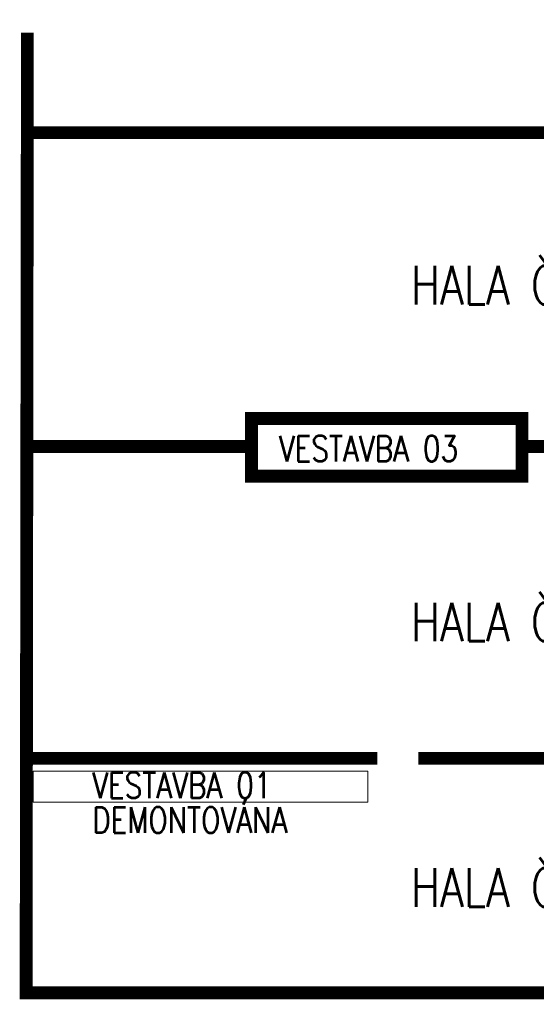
# Model space of a CAD drawing. Header units: millimetres. Extents: x -485339 to 350584, y -1189936 to 0.
# Tile 217 of 256: x -272129 to -231822, y -647492 to -570618. Entities that reach past the tile are written whole.
import ezdxf

# ---------------------------------------------------------------- set-up
doc = ezdxf.new("R2010")
doc.units = ezdxf.units.MM
doc.header["$LTSCALE"] = 10
doc.layers.add('BOURÁNÍ_POPIS', color=7, linetype='Continuous', lineweight=18, true_color=0xdba400)
doc.layers.add('St_popis', color=250, linetype='Continuous', lineweight=18)
doc.styles.get("Standard").update_dxf_attribs({"font": 'simplex.shx', "width": 0.8})

# ---------------------------------------------------------------- blocks, each defined once
blk = doc.blocks.new('G$CFB1E5EF5')
at = {"layer": 'St_popis', "const_width": 1000}
for points in [[(0, 0), (-100, -74969), (69950, -74969), (69950, -75369), (80730, -75369), (80730, -56950), (96829, -56937), (96829, 505)], [(96829, -7816), (0, -7816)], [(17490, -32314), (-38, -32314)], [(46420, -32308), (38590, -32314)], [(27310, -56659), (200, -56659)], [(69950, -56659), (30510, -56659)]]:
    blk.add_lwpolyline(points, dxfattribs=at)
blk.add_lwpolyline([(17490, -34634), (38590, -34634), (38590, -30134), (17490, -30134)], close=True, dxfattribs=at)
at = {"layer": 'St_popis', "width": 0.8}
for s, height, p in [('HALA Č.3 - neřešená', 3000, (29932, -21224)), ('VESTAVBA 03', 2000, (19617, -33479)), ('HALA Č.2', 3000, (29932, -47522)), ('HALA Č.1', 3000, (29932, -68252))]:
    blk.add_text(s, height=height, dxfattribs=at).set_placement(p)

msp = doc.modelspace()

# ---------------------------------------------------------------- linework, layer by layer
at = {"layer": 'BOURÁNÍ_POPIS'}
msp.add_lwpolyline([(-244958.3, -631699.4), (-271088.3, -631699.4), (-271088.3, -629299.4), (-244958.3, -629299.4)], close=True, dxfattribs=at)

# ---------------------------------------------------------------- block references
at = {"layer": 'St_popis'}
msp.add_blockref('G$CFB1E5EF5', (-271528.3, -571622.8), dxfattribs=at)

# ---------------------------------------------------------------- texts
at = {"layer": 'BOURÁNÍ_POPIS', "width": 0.8}
for s, p in [('VESTAVBA 01', (-266475, -631387.8)), ('DEMONTOVÁNA', (-266475, -634112.5))]:
    msp.add_text(s, height=2000, dxfattribs=at).set_placement(p)

doc.saveas('drawing.dxf')
